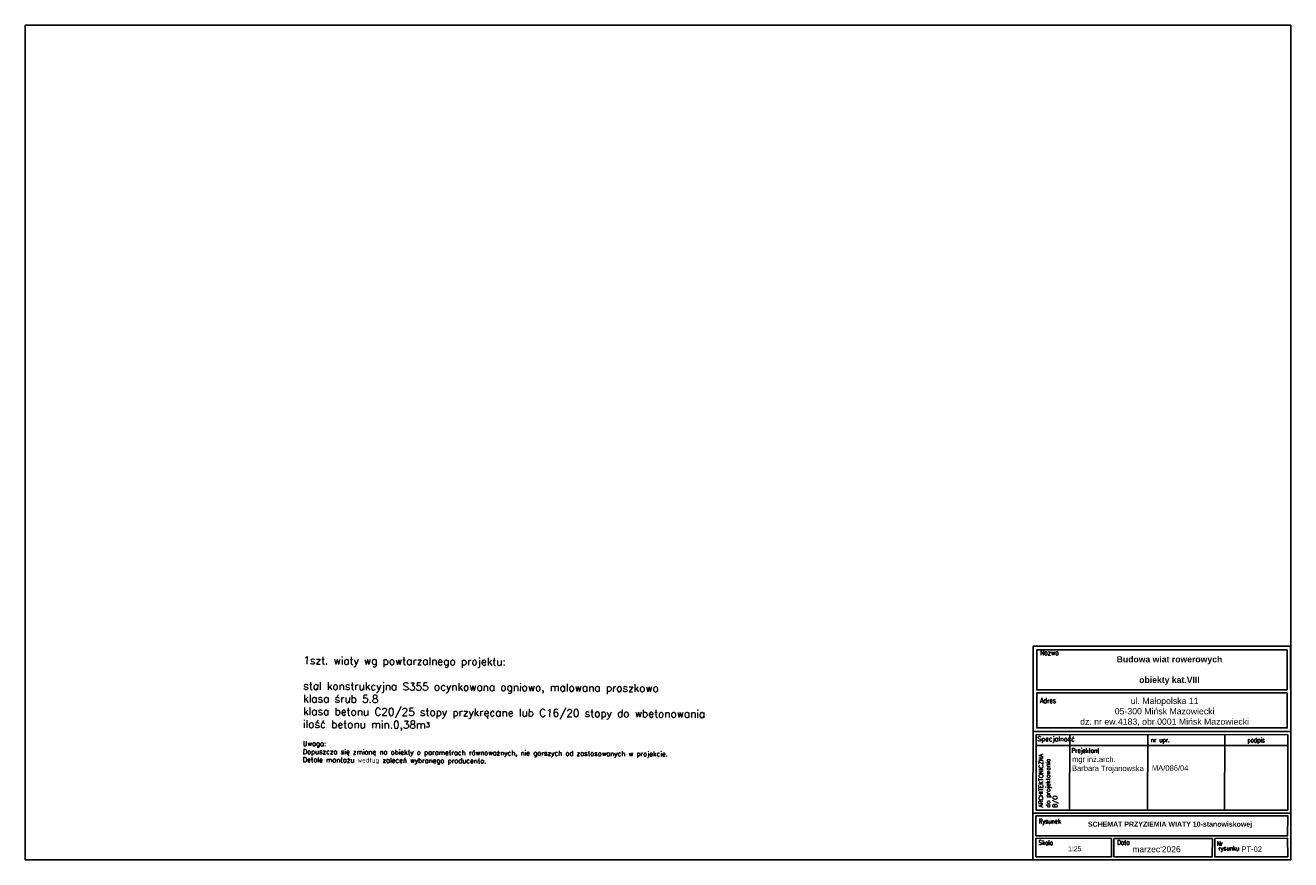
# Model space of a CAD drawing. Header units: inches. Extents: x -32878 to 1350, y -30866 to -1619.
# Tile 31 of 32: x -655 to 1350, y -19594 to -18272. Entities that reach past the tile are written whole.
import ezdxf

# ---------------------------------------------------------------- set-up
doc = ezdxf.new("R2010")
doc.units = ezdxf.units.IN
doc.header["$MEASUREMENT"] = 0
doc.layers.add('OPIS', color=2, linetype='Continuous')
doc.layers.add('RAMKA', color=3, linetype='Continuous')
doc.styles.add('ROMANS', font='romans')
doc.styles.get("Standard").update_dxf_attribs({"font": 'arial.ttf'})

msp = doc.modelspace()

# ---------------------------------------------------------------- linework, layer by layer
at = {"layer": 'RAMKA', "color": 1}
for p, q in [((1000.672, -19396.158), (1000.174, -19515.749)), ((1124.326, -19395.916), (1123.828, -19515.507)), ((1245.951, -19396.08), (1245.453, -19515.671)), ((947.385, -19413.537), (1345.669, -19413.543))]:
    msp.add_line(p, q, dxfattribs=at)
for points in [[(-654.599, -18271.714), (1350.476, -18271.714), (1350.476, -19594.355), (-654.599, -19594.355)], [(948.154, -19261.758), (1344.803, -19261.758), (1344.804, -19325.347), (948.154, -19325.347)], [(948.154, -19329.847), (1344.804, -19329.847), (1344.974, -19385.577), (948.154, -19385.577)], [(947.414, -19396.157), (1345.698, -19396.163), (1345.714, -19515.754), (946.916, -19515.748)], [(946.901, -19524.759), (1345.699, -19524.764), (1345.646, -19556.572), (946.848, -19556.566)], [(946.842, -19560.467), (1066.47, -19560.666), (1066.421, -19589.771), (946.793, -19589.572)], [(1070.371, -19560.673), (1226.329, -19560.932), (1226.281, -19590.037), (1070.323, -19589.777)], [(1070.371, -19560.673), (1226.329, -19560.932), (1226.281, -19590.037), (1070.323, -19589.777)], [(1230.231, -19560.939), (1345.64, -19560.473), (1345.714, -19589.578), (1230.182, -19590.043)], [(1230.231, -19560.939), (1345.64, -19560.473), (1345.714, -19589.578), (1230.182, -19590.043)]]:
    msp.add_lwpolyline(points, close=True, dxfattribs=at)
at = {"layer": 'RAMKA', "color": 3}
for points in [[(942.652, -19255.908), (1350.305, -19255.908), (1350.475, -19391.078), (942.652, -19391.078)], [(1350.476, -19520.531), (942.138, -19520.51), (942.652, -19391.078), (1350.476, -19391.1)], [(942.016, -19594.334), (1350.476, -19594.355), (1350.476, -19520.531), (942.138, -19520.51)]]:
    msp.add_lwpolyline(points, close=True, dxfattribs=at)

# ---------------------------------------------------------------- texts
at = {"layer": 'OPIS', "color": 2, "insert": (-213.879, -19272.339), "char_height": 12.106934, "attachment_point": 1, "rotation": 359.626074, "style": 'ROMANS'}
msp.add_mtext_dynamic_manual_height_columns('\\A1;1szt. wiaty wg powtarzalnego projektu:\\P\\Pstal konstrukcyjna S355 ocynkowana ogniowo, malowana proszkowo\\Pklasa śrub 5.8\\Pklasa betonu C20/25 stopy przykręcane lub C16/20 stopy do wbetonowania\\Pilość betonu min.0,38m{\\H0.63655x;3\\P\\PUwaga:  \\PDopuszcza się zmianę na obiekty o parametrach równoważnych, nie gorszych od zastosowanych w projekcie.\\PDetale montażu według zaleceń wybranego producenta.}', width=714.82745, gutter_width=12.5, heights=[0], dxfattribs=at)
at = {"layer": 'RAMKA', "color": 1, "style": 'ROMANS', "width": 0.7}
for s, p in [('Nazwa ', (953.221, -19270.14)), ('Adres', (953.222, -19346.15))]:
    msp.add_text(s, height=8.1644, dxfattribs=at).set_placement(p)
for s, p in [(' nr upr. ', (1124.487, -19408.011)), ('podpis', (1281.829, -19408.369)), ('Projektant', (1003.317, -19424.988)), ('Rysunek', (951.27, -19536.962)), ('Skala', (950.991, -19571.034)), ('Data', (1075.631, -19570.668)), ('Data', (1075.631, -19570.668)), ('   Nr', (1220.23, -19572.376)), ('rysunku', (1235.906, -19579.829)), ('rysunku', (1235.906, -19579.829))]:
    msp.add_text(s, height=7.4748, rotation=359.904702, dxfattribs=at).set_placement(p)
at = {"layer": 'RAMKA', "color": 1, "insert": (1158.369, -19317.175), "char_height": 9.79823, "attachment_point": 8}
msp.add_mtext_dynamic_manual_height_columns('\\A1;\\pxsm1,qc;{\\fArial|b1|i0|c238|p34;Budowa wiat rowerowych\\P\\Pobiekty kat.VIII}', width=393.93416, gutter_width=6.389, heights=[0], dxfattribs=at)
at = {"layer": 'RAMKA', "ltscale": 100, "attachment_point": 8}
for s, insert, char_height, width in [('\\pxqc;ul. Małopolska 11\\P{\\C256;05-300 Mińsk Mazowiecki\\P\\pt25;}dz. nr ew.4183, obr.0001 Mińsk Mazowiecki', (1150.706, -19382.254), 9.87704, 386.76479), ('{\\fArial|b1|i0|c238|p34;SCHEMAT PRZYZIEMIA WIATY 10-stanowiskowej}', (1159.28, -19544.331, 1541.9), 7.90163, 305.96195)]:
    msp.add_mtext(s, dxfattribs=dict(at, insert=insert, char_height=char_height, width=width))
at = {"layer": 'RAMKA', "color": 1, "attachment_point": 1, "style": 'ROMANS'}
for s, width, insert, char_height, rotation in [('Specjalność', 9.50277, (949.012, -19399.07), 7.47484, 359.904702), ('ARCHITEKTONICZNA\\Pdo projektowania \\PB/O', 98.6531, (951.209, -19511.59), 6.7413, 89.904702)]:
    msp.add_mtext_dynamic_manual_height_columns(s, width=width, gutter_width=0.542, heights=[0], dxfattribs=dict(at, insert=insert, char_height=char_height, rotation=rotation))
at = {"layer": 'RAMKA', "ltscale": 100, "attachment_point": 1, "rotation": 359.904702}
for s, insert, char_height, width in [('{\\fArial|b0|i0|c238|p34;mgr inż.arch. \\PBarbara Trojanowska\\P\\fTimes New Roman|b0|i0|c238|p18;\\P^I^I^I^I}', (1004.041, -19430.853), 8.56296, 203.41596), ('{\\fArial|b0|i0|c238|p34;MA/086/04\\fTimes New Roman|b0|i0|c0|p18;\\P^I^I^I^I}', (1130.564, -19444.726), 8.56296, 345.55984), ('PT-02', (1272.435, -19573.32), 8.563, 285.01093)]:
    msp.add_mtext(s, dxfattribs=dict(at, insert=insert, char_height=char_height, width=width))
at = {"layer": 'RAMKA', "ltscale": 100, "insert": (997.834, -19573.18), "char_height": 7.7067, "attachment_point": 1, "rotation": 359.904702}
msp.add_mtext('1:25', dxfattribs=at)
at = {"layer": 'RAMKA', "ltscale": 100, "insert": (1099.555, -19572.976), "char_height": 9.63333, "attachment_point": 1}
msp.add_mtext("{\\fArial|b0|i0|c238|p34;marzec'2026}", dxfattribs=at)

doc.saveas('drawing.dxf')
